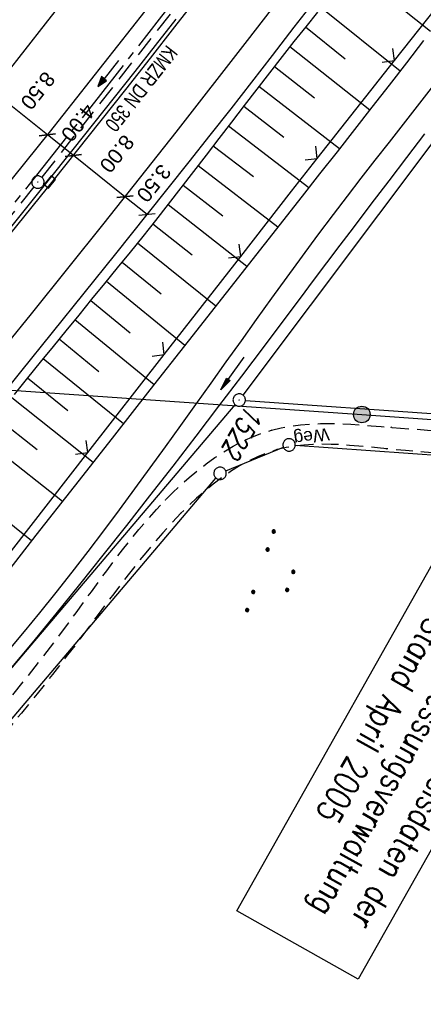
# Model space of a CAD drawing. Extents: x 511324 to 512029, y 473109 to 474055.
# Tile 6 of 29: x 511517 to 511565, y 473168 to 473287. Entities that reach past the tile are written whole.
import ezdxf

# ---------------------------------------------------------------- set-up
doc = ezdxf.new("R2010")
doc.units = 0
doc.header["$LTSCALE"] = 10
doc.header["$MEASUREMENT"] = 0
for name, pattern in [('ACHSE', [5.5, 4, -0.5, 0.5, -0.5]), ('AUSGEZOGEN', [0]), ('LT00', [0]), ('LT11', [0.3, 0.2, -0.1]), ('STRICHLINIE2', [0.375, 0.25, -0.125])]:
    doc.linetypes.add(name, pattern=pattern)
doc.layers.get('0').update_dxf_attribs({"linetype": 'LT00'})
for name, color, linetype in [('-AX-020', 250, 'ACHSE'), ('-Halt-Pfeil', 4, 'LT00'), ('-Haltung', 182, 'STRICHLINIE2'), ('-Haltungsbeschriftung', 182, 'LT00'), ('BEMAßUNG', 255, 'Continuous'), ('DFK_AB_L', 21, 'LT00'), ('DFK_AB_P', 7, 'LT00'), ('DFK_FLUR_NR', 250, 'LT00'), ('DFK_GZPKT', 250, 'LT00'), ('DFK_KATASTER', 250, 'LT00'), ('DFK_NUTZUNG', 250, 'LT00'), ('DFK_STAND', 22, 'LT00'), ('FELDWEG_TEXT', 1, 'Continuous'), ('PFEIL', 140, 'AUSGEZOGEN'), ('STROM_FREILTG', 80, 'STROMFREILEITUNG'), ('STROM_TEXT', 80, 'Continuous'), ('V92_AFBR_BAB', 250, 'LT00'), ('V92_BOESCH', 250, 'LT00'), ('V92_BOSCHUNG', 250, 'LT00'), ('V92_FELDWEG', 250, 'LT11'), ('V92_GRABEN', 250, 'LT00'), ('V92_KA_PRUF', 182, 'LT00'), ('V92_LD_MARK', 250, 'LT00'), ('V92_RINNE', 182, 'LT00'), ('V92_SINKK', 182, 'LT00'), ('V92_ZAUN', 40, 'LT00')]:
    doc.layers.add(name, color=color, linetype=linetype)
doc.styles.add('Arial', font='ARIAL.TTF')
doc.styles.add('Beschrift', font='ARIAL.TTF')
doc.styles.add('Haltungsbeschriftung', font='ARIAL.TTF', dxfattribs={"width": 0.75})
doc.styles.get("Standard").update_dxf_attribs({"font": 'romans.shx'})
doc.styles.add('Strom', font='txt.shx')
doc.styles.add('Versorgungsltg', font='ARIAL.TTF', dxfattribs={"width": 0.8, "height": 2})
doc.linetypes.add('STROMFREILEITUNG', pattern='A,12.7,-5.5,["xx",Strom,S=2.5,R=0,X=-2.6,Y=-0.85],-4.35', length=22.55)

# ---------------------------------------------------------------- blocks, each defined once
blk = doc.blocks.new('SYMB7010')
at = {"color": 0, "linetype": 'ByBlock'}
for points in [[(-0.031408, 0.499213), (-0.093728, 0.49134), (-0.15457, 0.475719), (-0.212975, 0.452595), (-0.268021, 0.422333), (-0.31884, 0.385411), (-0.36463, 0.342411), (-0.40467, 0.29401), (-0.438329, 0.240973), (-0.465074, 0.184136), (-0.484486, 0.124395), (-0.496256, 0.062692), (-0.5002, 0)], [(-0.5002, 0), (-0.496256, -0.062692), (-0.484486, -0.124395), (-0.465075, -0.184136), (-0.438329, -0.240973), (-0.404671, -0.29401), (-0.36463, -0.342411), (-0.31884, -0.385411), (-0.268021, -0.422333), (-0.212975, -0.452595), (-0.154571, -0.475719), (-0.093728, -0.49134), (-0.031408, -0.499213), (0.031408, -0.499213)], [(0.5002, 0), (0.496256, 0.062692), (0.484485, 0.124395), (0.465074, 0.184136), (0.438329, 0.240973), (0.40467, 0.29401), (0.36463, 0.342411), (0.31884, 0.385411), (0.268021, 0.422333), (0.212975, 0.452595), (0.15457, 0.475719), (0.093728, 0.49134), (0.031408, 0.499213), (-0.031408, 0.499213)], [(0.031408, -0.499213), (0.093728, -0.491341), (0.15457, -0.475719), (0.212975, -0.452595), (0.268021, -0.422333), (0.31884, -0.385411), (0.36463, -0.342411), (0.404671, -0.294011), (0.438329, -0.240974), (0.465075, -0.184136), (0.484486, -0.124395), (0.496256, -0.062692), (0.500201, 0)]]:
    blk.add_lwpolyline(points, dxfattribs=at)
blk = doc.blocks.new('SYMB0003')
at = {"color": 0, "linetype": 'ByBlock'}
for p, q in [((-0.015712, 0), (0.010166, 0.012015)), ((0, -0.021257), (-0.015712, 0)), ((0.010166, 0.012015), (0, -0.021257))]:
    blk.add_line(p, q, dxfattribs=at)
for points in [[(-0.031395, 0.499013), (-0.093691, 0.491144), (-0.154509, 0.475528), (-0.21289, 0.452414), (-0.267913, 0.422164), (-0.318712, 0.385257), (-0.364484, 0.342274), (-0.404509, 0.293893), (-0.438154, 0.240877), (-0.464888, 0.184062), (-0.484292, 0.124345), (-0.496058, 0.062667), (-0.5, 0)], [(-0.5, 0), (-0.496058, -0.062667), (-0.484292, -0.124345), (-0.464888, -0.184062), (-0.438154, -0.240877), (-0.404509, -0.293893), (-0.364485, -0.342274), (-0.318712, -0.385257), (-0.267914, -0.422164), (-0.21289, -0.452414), (-0.154509, -0.475529), (-0.093691, -0.491144), (-0.031395, -0.499014), (0.031395, -0.499014)], [(0.5, 0), (0.496057, 0.062667), (0.484292, 0.124345), (0.464888, 0.184062), (0.438153, 0.240877), (0.404509, 0.293893), (0.364484, 0.342274), (0.318712, 0.385257), (0.267913, 0.422164), (0.21289, 0.452414), (0.154509, 0.475528), (0.093691, 0.491144), (0.031395, 0.499013), (-0.031395, 0.499013)], [(0.031395, -0.499014), (0.093691, -0.491144), (0.154509, -0.475529), (0.21289, -0.452414), (0.267914, -0.422164), (0.318712, -0.385257), (0.364485, -0.342274), (0.404509, -0.293893), (0.438154, -0.240877), (0.464889, -0.184062), (0.484292, -0.124345), (0.496058, -0.062667), (0.5, 0)]]:
    blk.add_lwpolyline(points, dxfattribs=at)
blk = doc.blocks.new('SYMB0652')
at = {"color": 0, "linetype": 'ByBlock'}
blk.add_lwpolyline([(-0.15, -0.075), (0.15, -0.075), (0.15, 0.075), (-0.15, 0.075), (-0.15, -0.075)], dxfattribs=at)
blk = doc.blocks.new('SYMB0011')
at = {"color": 0, "linetype": 'ByBlock'}
for p, q in [((0.5, 0), (-0.5, 0)), ((0, 0.5), (0, -0.5))]:
    blk.add_line(p, q, dxfattribs=at)
blk = doc.blocks.new('SYMB0024')
at = {"color": 0, "linetype": 'ByBlock'}
for p, q in [((-0.5, 0.5), (0, 0)), ((0, 0), (0.5, 0.5))]:
    blk.add_line(p, q, dxfattribs=at)
blk = doc.blocks.new('_Oblique')
at = {"color": 0, "linetype": 'ByBlock', "lineweight": -2}
blk.add_line((-0.5, -0.5), (0.5, 0.5), dxfattribs=at)
blk = doc.blocks.new('Pfreil3')
at = {"layer": 'PFEIL'}
blk.add_hatch(color=256, dxfattribs=at).paths.add_polyline_path([(-1.55, 0.27), (-1.55, -0.27), (0, 0)])
for p, q in [((-1.55, 0), (-4.83, 0)), ((-1.55, -0.27), (-1.55, 0.27)), ((-1.55, 0.27), (0, 0)), ((0, 0), (-1.55, -0.27))]:
    blk.add_line(p, q, dxfattribs=at)
blk = doc.blocks.new('SYMB7111')
at = {"color": 0, "linetype": 'ByBlock'}
for p, q in [((-0.13, 0.202919), (-0.13, 0.177081)), ((-0.125, 0.172895), (-0.125, 0.207105)), ((-0.12, 0.209164), (-0.12, 0.170836)), ((-0.115, 0.170204), (-0.115, 0.209796)), ((-0.11, 0.209164), (-0.11, 0.170836)), ((-0.105, 0.172895), (-0.105, 0.207105)), ((-0.1, 0.202919), (-0.1, 0.177081)), ((-0.095, 0.189874), (-0.095, 0.190146)), ((0.1, 0.202919), (0.1, 0.177081)), ((0.105, 0.172895), (0.105, 0.207105)), ((0.11, 0.209164), (0.11, 0.170836)), ((0.115, 0.170204), (0.115, 0.209796)), ((0.12, 0.209164), (0.12, 0.170836)), ((0.125, 0.172895), (0.125, 0.207105)), ((0.13, 0.202919), (0.13, 0.177081)), ((0.135, 0.189874), (0.135, 0.190146)), ((-0.515, -0.177081), (-0.515, -0.202919)), ((-0.51, -0.207105), (-0.51, -0.172895)), ((-0.505, -0.170836), (-0.505, -0.209164)), ((-0.5, -0.209796), (-0.5, -0.170204)), ((-0.495, -0.170836), (-0.495, -0.209164)), ((-0.49, -0.207105), (-0.49, -0.172895)), ((-0.485, -0.177081), (-0.485, -0.202919)), ((-0.48, -0.190126), (-0.48, -0.189854)), ((-0.285, -0.177081), (-0.285, -0.202919)), ((-0.28, -0.207105), (-0.28, -0.172895)), ((-0.275, -0.170836), (-0.275, -0.209164)), ((-0.27, -0.209796), (-0.27, -0.170204)), ((-0.265, -0.170836), (-0.265, -0.209164)), ((-0.26, -0.207105), (-0.26, -0.172895)), ((-0.255, -0.177081), (-0.255, -0.202919)), ((-0.25, -0.190126), (-0.25, -0.189854)), ((0.255, -0.177081), (0.255, -0.202919)), ((0.26, -0.207105), (0.26, -0.172895)), ((0.265, -0.170836), (0.265, -0.209164)), ((0.27, -0.209796), (0.27, -0.170204)), ((0.275, -0.170836), (0.275, -0.209164)), ((0.28, -0.207105), (0.28, -0.172895)), ((0.285, -0.177081), (0.285, -0.202919)), ((0.29, -0.190126), (0.29, -0.189854)), ((0.485, -0.177081), (0.485, -0.202919)), ((0.49, -0.207105), (0.49, -0.172895)), ((0.495, -0.170836), (0.495, -0.209164)), ((0.5, -0.209796), (0.5, -0.170204)), ((0.505, -0.170836), (0.505, -0.209164)), ((0.51, -0.207105), (0.51, -0.172895)), ((0.515, -0.177081), (0.515, -0.202919)), ((0.52, -0.190126), (0.52, -0.189854))]:
    blk.add_line(p, q, dxfattribs=at)
for points in [[(-0.095, 0.19), (-0.096981, 0.198678), (-0.10253, 0.205637), (-0.11055, 0.209499), (-0.11945, 0.209499), (-0.12747, 0.205637), (-0.133019, 0.198678), (-0.135, 0.19), (-0.133019, 0.181322), (-0.12747, 0.174363), (-0.11945, 0.170501), (-0.11055, 0.170501), (-0.10253, 0.174363), (-0.096981, 0.181322), (-0.095, 0.19)], [(0.135, 0.19), (0.133019, 0.198678), (0.12747, 0.205637), (0.11945, 0.209499), (0.11055, 0.209499), (0.10253, 0.205637), (0.096981, 0.198678), (0.095, 0.19), (0.096981, 0.181322), (0.10253, 0.174363), (0.11055, 0.170501), (0.11945, 0.170501), (0.12747, 0.174363), (0.133019, 0.181322), (0.135, 0.19)], [(-0.48, -0.19), (-0.481981, -0.181322), (-0.48753, -0.174363), (-0.49555, -0.170501), (-0.50445, -0.170501), (-0.51247, -0.174363), (-0.518019, -0.181322), (-0.52, -0.19), (-0.518019, -0.198678), (-0.51247, -0.205637), (-0.50445, -0.209499), (-0.49555, -0.209499), (-0.48753, -0.205637), (-0.481981, -0.198678), (-0.48, -0.19)], [(-0.25, -0.19), (-0.251981, -0.181322), (-0.25753, -0.174363), (-0.26555, -0.170501), (-0.27445, -0.170501), (-0.28247, -0.174363), (-0.288019, -0.181322), (-0.29, -0.19), (-0.288019, -0.198678), (-0.28247, -0.205637), (-0.27445, -0.209499), (-0.26555, -0.209499), (-0.25753, -0.205637), (-0.251981, -0.198678), (-0.25, -0.19)], [(0.29, -0.19), (0.288019, -0.181322), (0.28247, -0.174363), (0.27445, -0.170501), (0.26555, -0.170501), (0.25753, -0.174363), (0.251981, -0.181322), (0.25, -0.19), (0.251981, -0.198678), (0.25753, -0.205637), (0.26555, -0.209499), (0.27445, -0.209499), (0.28247, -0.205637), (0.288019, -0.198678), (0.29, -0.19)], [(0.52, -0.19), (0.518019, -0.181322), (0.51247, -0.174363), (0.50445, -0.170501), (0.49555, -0.170501), (0.48753, -0.174363), (0.481981, -0.181322), (0.48, -0.19), (0.481981, -0.198678), (0.48753, -0.205637), (0.49555, -0.209499), (0.50445, -0.209499), (0.51247, -0.205637), (0.518019, -0.198678), (0.52, -0.19)]]:
    blk.add_lwpolyline(points, dxfattribs=at)
blk = doc.blocks.new('SYMB0070')
at = {"color": 0, "linetype": 'ByBlock'}
for p, q in [((-0.5, 0), (0.2, 0)), ((0.5, 0), (0.2, 0.1)), ((0.2, 0.1), (0.2, 0)), ((0.468, 0), (0.21, 0.086)), ((0.21, 0.086), (0.21, -0.086)), ((0.21, -0.086), (0.468, 0)), ((0.22, -0.072), (0.437, 0)), ((0.23, -0.058), (0.405, 0)), ((0.24, -0.045), (0.374, 0)), ((0.342, 0), (0.25, 0.031)), ((0.25, 0.031), (0.25, -0.031)), ((0.25, -0.031), (0.342, 0)), ((0.26, -0.017), (0.31, 0)), ((0.27, -0.003), (0.279, 0))]:
    blk.add_line(p, q, dxfattribs=at)
for points in [[(0.2, 0), (0.2, -0.1), (0.5, 0)], [(0.437, 0), (0.22, 0.072), (0.22, -0.072)], [(0.405, 0), (0.23, 0.058), (0.23, -0.058)], [(0.374, 0), (0.24, 0.045), (0.24, -0.045)], [(0.31, 0), (0.26, 0.017), (0.26, -0.017)], [(0.279, 0), (0.27, 0.003), (0.27, -0.003)]]:
    blk.add_lwpolyline(points, dxfattribs=at)

msp = doc.modelspace()

# ---------------------------------------------------------------- hatches: boundary and pattern name
at = {"layer": 'STROM_TEXT'}
h = msp.add_hatch(color=256, dxfattribs=at)
edge = h.paths.add_edge_path()
edge.add_arc((511557.98, 473239.33), 1, 0, 360)

# ---------------------------------------------------------------- linework, layer by layer
at = {"layer": '-AX-020', "ltscale": 0.2, "flags": 128}
msp.add_lwpolyline([(511886.44, 473994.57), (511883.7, 473984.53), (511880.29, 473972.33), (511876.8, 473960.15), (511873.23, 473947.99), (511869.59, 473935.86), (511865.87, 473923.74), (511862.08, 473911.66), (511858.21, 473899.59), (511854.26, 473887.55), (511850.24, 473875.54), (511846.14, 473863.55), (511841.96, 473851.59), (511837.71, 473839.65), (511833.39, 473827.75), (511828.99, 473815.86), (511824.51, 473804.01), (511819.96, 473792.19), (511815.33, 473780.39), (511810.64, 473768.63), (511805.86, 473756.89), (511801.02, 473745.18), (511796.09, 473733.51), (511791.1, 473721.87), (511786.03, 473710.25), (511780.89, 473698.68), (511775.67, 473687.13), (511770.39, 473675.61), (511765.03, 473664.13), (511759.6, 473652.69), (511754.09, 473641.28), (511748.51, 473629.9), (511742.87, 473618.56), (511737.15, 473607.25), (511731.36, 473595.99), (511725.49, 473584.75), (511719.56, 473573.56), (511713.56, 473562.4), (511707.48, 473551.28), (511701.34, 473540.2), (511695.13, 473529.16), (511688.84, 473518.16), (511682.49, 473507.2), (511676.07, 473496.28), (511669.58, 473485.39), (511663.02, 473474.55), (511656.39, 473463.76), (511649.7, 473453), (511642.94, 473442.29), (511636.1, 473431.62), (511629.21, 473420.99), (511622.24, 473410.41), (511615.21, 473399.87), (511608.11, 473389.37), (511600.95, 473378.92), (511593.72, 473368.52), (511586.42, 473358.16), (511579.06, 473347.85), (511571.64, 473337.58), (511564.15, 473327.36), (511556.59, 473317.19), (511548.97, 473307.07), (511541.29, 473297), (511533.54, 473286.97), (511525.74, 473276.99), (511517.86, 473267.07), (511509.93, 473257.19), (511501.93, 473247.36), (511493.87, 473237.58), (511485.75, 473227.86), (511477.57, 473218.19), (511475.55, 473215.81), (511467.29, 473206.2), (511458.98, 473196.64), (511450.61, 473187.13), (511445.43, 473181.31)], dxfattribs=at)
at = {"layer": '-Haltung'}
for p, q in [((511537.17, 473290.54), (511519.38, 473267.93)), ((511518.44, 473266.76), (511500.74, 473244.87))]:
    msp.add_line(p, q, dxfattribs=at)
at = {"layer": 'BEMAßUNG'}
for p, q in [((511520.05, 473273.04), (511513.45, 473278.31)), ((511523.19, 473270.54), (511520.05, 473273.04)), ((511529.4, 473265.58), (511523.19, 473270.54)), ((511532.08, 473263.45), (511529.4, 473265.58))]:
    msp.add_line(p, q, dxfattribs=at)
at = {"layer": 'DFK_AB_L'}
for p, q in [((511615.23, 473337.01), (511543.64, 473241.67)), ((511492.51, 473181.46), (511542.7, 473240.5))]:
    msp.add_line(p, q, dxfattribs=at)
at = {"layer": 'DFK_KATASTER'}
for p, q in [((511543.94, 473241.02), (511644.65, 473233.88)), ((511641.94, 473229.07), (511549.96, 473235.61)), ((511541.57, 473232.52), (511548.52, 473235.37)), ((511495.54, 473178.86), (511540.39, 473231.66))]:
    msp.add_line(p, q, dxfattribs=at)
at = {"layer": 'DFK_STAND'}
msp.add_lwpolyline([(511585.58, 473220.88), (511557.54, 473171.25), (511542.9, 473179.52), (511570.94, 473229.15)], close=True, dxfattribs=at)
at = {"layer": 'STROM_FREILTG', "ltscale": 0.1}
msp.add_lwpolyline([(511327.39, 473255.76), (511441.6, 473247.4), (511557.98, 473239.33), (511644.26, 473233.18)], dxfattribs=at)
at = {"layer": 'STROM_TEXT'}
msp.add_circle((511557.98, 473239.33), 1, dxfattribs=at)
at = {"layer": 'V92_AFBR_BAB'}
for points in [[(511658.34, 473470.65), (511645.63, 473450.17), (511632.65, 473429.98), (511618.11, 473407.98), (511604.54, 473387.81), (511590.08, 473366.85), (511577.05, 473348.53), (511563.04, 473329.4), (511548.26, 473309.54), (511535.12, 473292.18), (511520.27, 473273.31), (511504.33, 473253.59), (511488.47, 473234.28), (511473.15, 473216.01), (511457.14, 473197.69), (511443.51, 473182.4)], [(511552.42, 473289.44), (511549.8, 473286.02), (511547.17, 473282.61), (511544.68, 473279.39), (511542.17, 473276.19), (511539.66, 473272.99), (511537.13, 473269.79), (511534.6, 473266.61), (511532.06, 473263.42), (511528.27, 473258.68), (511524.46, 473253.94), (511520.64, 473249.2), (511516.81, 473244.48), (511513.54, 473240.46)]]:
    msp.add_lwpolyline(points, dxfattribs=at)
at = {"layer": 'V92_BOESCH'}
for points in [[(511552.64, 473287.84), (511551.21, 473286.06), (511549.79, 473284.27), (511548.37, 473282.48), (511546.83, 473280.51), (511545.3, 473278.54), (511543.77, 473276.56), (511542.25, 473274.57), (511540.73, 473272.58), (511539.21, 473270.6), (511537.69, 473268.61), (511536.16, 473266.64), (511534.63, 473264.66), (511533.08, 473262.7), (511531.56, 473260.79), (511530.02, 473258.89), (511528.48, 473256.99), (511526.94, 473255.1), (511525.39, 473253.21), (511523.83, 473251.32), (511522.28, 473249.43), (511520.74, 473247.54), (511519.19, 473245.64), (511517.66, 473243.74), (511516.06, 473241.75)], [(511565.44, 473284.42), (511563.37, 473281.73), (511561.29, 473279.04), (511559.2, 473276.36), (511557.1, 473273.68), (511555, 473271), (511552.89, 473268.33), (511550.79, 473265.66), (511546.19, 473259.83), (511541.6, 473253.99), (511537.02, 473248.15), (511532.43, 473242.32), (511527.85, 473236.48), (511523.27, 473230.64), (511518.68, 473224.8), (511514.1, 473218.97)]]:
    msp.add_lwpolyline(points, dxfattribs=at)
at = {"layer": 'V92_BOSCHUNG'}
for p, q in [((511556.82, 473293.05), (511566.28, 473285.52)), ((511553.08, 473288.39), (511562.61, 473280.74)), ((511551.19, 473286.04), (511555.98, 473282.21)), ((511549.31, 473283.67), (511558.95, 473276.04)), ((511547.43, 473281.28), (511552.27, 473277.49)), ((511545.57, 473278.89), (511555.28, 473271.37)), ((511543.73, 473276.5), (511548.58, 473272.76)), ((511541.89, 473274.11), (511551.59, 473266.68)), ((511540.07, 473271.72), (511544.9, 473268.02)), ((511538.26, 473269.35), (511547.87, 473261.96)), ((511536.44, 473266.99), (511541.22, 473263.29)), ((511534.61, 473264.65), (511544.13, 473257.2)), ((511532.78, 473262.32), (511537.52, 473258.57)), ((511530.93, 473260.01), (511540.37, 473252.43)), ((511529.06, 473257.7), (511533.78, 473253.87)), ((511527.18, 473255.39), (511536.63, 473247.67)), ((511525.28, 473253.08), (511530.03, 473249.19)), ((511523.38, 473250.77), (511532.92, 473242.94)), ((511521.47, 473248.44), (511526.27, 473244.51)), ((511519.56, 473246.09), (511529.24, 473238.25)), ((511517.66, 473243.74), (511522.53, 473239.82)), ((511515.77, 473241.37), (511525.56, 473233.57)), ((511513.89, 473239), (511518.81, 473235.11)), ((511512.03, 473236.64), (511521.87, 473228.87)), ((511508.33, 473231.95), (511518.15, 473224.13))]:
    msp.add_line(p, q, dxfattribs=at)
at = {"layer": 'V92_FELDWEG', "flags": 128}
for points in [[(511478.12, 473162.85), (511479.66, 473164.57), (511482.4, 473167.64), (511485.14, 473170.7), (511487.89, 473173.76), (511490.63, 473176.82), (511493.39, 473179.88), (511495.28, 473181.97), (511497.17, 473184.06), (511499.07, 473186.16), (511500.96, 473188.26), (511502.84, 473190.36), (511504.72, 473192.47), (511506.59, 473194.58), (511508.44, 473196.7), (511510.28, 473198.84), (511512.11, 473200.98), (511513.92, 473203.14), (511515.7, 473205.31), (511517.46, 473207.5), (511519.2, 473209.7), (511520.91, 473211.92), (511522.59, 473214.16), (511523.51, 473215.43), (511524.44, 473216.7), (511525.36, 473217.97), (511526.28, 473219.24), (511527.21, 473220.5), (511528.16, 473221.76), (511529.12, 473223.01), (511530.1, 473224.25), (511531.1, 473225.47), (511532.14, 473226.68), (511533.21, 473227.87), (511534.31, 473229.03), (511535.24, 473229.96), (511536.19, 473230.86), (511537.17, 473231.73), (511538.18, 473232.57), (511539.21, 473233.38), (511540.27, 473234.13), (511541.35, 473234.84), (511542.45, 473235.5), (511543.58, 473236.09), (511544.73, 473236.61), (511545.91, 473237.07), (511547.1, 473237.44), (511548.25, 473237.72), (511549.41, 473237.94), (511550.59, 473238.09), (511551.78, 473238.18), (511552.99, 473238.23), (511554.2, 473238.24), (511555.42, 473238.21), (511556.64, 473238.15), (511557.87, 473238.08), (511559.1, 473237.98), (511560.33, 473237.88), (511561.55, 473237.78), (511563.75, 473237.61), (511565.92, 473237.45), (511568.09, 473237.3), (511570.25, 473237.16), (511572.4, 473237.02), (511574.55, 473236.89), (511576.69, 473236.76), (511578.83, 473236.63), (511580.97, 473236.49), (511583.12, 473236.34), (511585.91, 473236.14), (511588.71, 473235.93), (511591.52, 473235.7), (511594.32, 473235.47), (511597.13, 473235.23), (511599.94, 473234.98), (511602.76, 473234.74), (511605.57, 473234.49), (511608.38, 473234.25), (511611.2, 473234.02), (511614.66, 473233.74), (511618.12, 473233.48), (511621.59, 473233.23), (511625.05, 473232.98), (511628.51, 473232.74), (511631.97, 473232.5), (511635.43, 473232.27), (511638.89, 473232.04), (511642.95, 473231.77), (511643.44, 473231.74)], [(511641.89, 473228.99), (511638.8, 473229.19), (511635.3, 473229.42), (511631.8, 473229.65), (511628.31, 473229.89), (511624.81, 473230.13), (511621.32, 473230.39), (511617.82, 473230.65), (511614.32, 473230.93), (511610.82, 473231.22), (511608.05, 473231.46), (511605.28, 473231.71), (511602.51, 473231.96), (511599.73, 473232.21), (511596.96, 473232.47), (511594.2, 473232.72), (511591.43, 473232.96), (511588.67, 473233.19), (511585.91, 473233.41), (511583.16, 473233.62), (511580.96, 473233.77), (511578.76, 473233.91), (511576.56, 473234.04), (511574.36, 473234.18), (511572.15, 473234.32), (511569.94, 473234.47), (511567.72, 473234.62), (511565.49, 473234.79), (511563.25, 473234.98), (511560.99, 473235.19), (511559.87, 473235.3), (511558.75, 473235.42), (511557.62, 473235.52), (511556.5, 473235.61), (511555.38, 473235.69), (511554.27, 473235.73), (511553.16, 473235.75), (511552.06, 473235.72), (511550.97, 473235.65), (511549.9, 473235.53), (511548.84, 473235.35), (511547.79, 473235.1), (511546.61, 473234.73), (511545.46, 473234.27), (511544.32, 473233.73), (511543.22, 473233.12), (511542.13, 473232.44), (511541.08, 473231.71), (511540.04, 473230.92), (511539.04, 473230.09), (511538.06, 473229.23), (511537.1, 473228.33), (511536.17, 473227.42), (511535.06, 473226.26), (511533.98, 473225.08), (511532.93, 473223.88), (511531.91, 473222.67), (511530.92, 473221.44), (511529.95, 473220.21), (511528.99, 473218.97), (511528.05, 473217.72), (511527.11, 473216.46), (511526.18, 473215.21), (511525.24, 473213.95), (511524.31, 473212.7), (511522.5, 473210.34), (511520.67, 473207.99), (511518.81, 473205.65), (511516.92, 473203.34), (511515.01, 473201.03), (511513.08, 473198.74), (511511.13, 473196.46), (511509.17, 473194.2), (511507.19, 473191.94), (511505.2, 473189.69), (511503.2, 473187.44), (511501.19, 473185.2), (511499.18, 473182.97), (511497.17, 473180.74), (511495.15, 473178.51), (511491.68, 473174.68), (511488.21, 473170.84), (511484.75, 473167.01), (511481.29, 473163.19), (511480.01, 473161.78)]]:
    msp.add_lwpolyline(points, dxfattribs=at)
at = {"layer": 'V92_GRABEN'}
for points in [[(511515.45, 473210.95), (511517.3, 473213.17), (511519.14, 473215.42), (511521.1, 473217.86), (511523.04, 473220.33), (511524.96, 473222.81), (511526.86, 473225.31), (511528.74, 473227.83), (511530.6, 473230.36), (511532.46, 473232.89), (511534.3, 473235.44), (511536.14, 473237.99), (511537.97, 473240.54), (511539.79, 473243.1), (511541.62, 473245.66), (511543.45, 473248.22), (511545.28, 473250.78), (511547.12, 473253.33), (511548.97, 473255.87), (511550.82, 473258.41), (511552.69, 473260.93), (511554.58, 473263.45), (511556.24, 473265.64), (511557.92, 473267.82), (511559.6, 473269.99), (511561.3, 473272.16), (511562.99, 473274.32), (511564.69, 473276.48), (511566.38, 473278.65)], [(511565.54, 473273.14), (511563.38, 473270.32), (511561.22, 473267.5), (511559.07, 473264.67), (511556.92, 473261.84), (511555.32, 473259.72), (511553.72, 473257.59), (511552.13, 473255.46), (511550.53, 473253.33), (511548.94, 473251.2), (511546.2, 473247.57), (511543.46, 473243.94), (511540.71, 473240.32), (511537.95, 473236.71), (511535.18, 473233.11), (511532.39, 473229.52), (511529.58, 473225.94), (511526.76, 473222.38), (511523.92, 473218.83), (511521.06, 473215.3), (511518.2, 473211.81), (511515.32, 473208.34)]]:
    msp.add_lwpolyline(points, dxfattribs=at)
at = {"layer": 'V92_LD_MARK'}
for points in [[(511436.01, 473186.64), (511440.65, 473191.85), (511445.93, 473197.81), (511451.18, 473203.79), (511456.41, 473209.78), (511461.63, 473215.79), (511466.82, 473221.82), (511471.99, 473227.87), (511477.13, 473233.94), (511482.25, 473240.03), (511489.88, 473249.21), (511497.45, 473258.43), (511504.97, 473267.71), (511512.43, 473277.03), (511519.83, 473286.4), (511527.17, 473295.81)], [(511552.14, 473294.77), (511544.17, 473284.4), (511535.55, 473273.36), (511526.86, 473262.38), (511518.1, 473251.46), (511509.26, 473240.61), (511500.34, 473229.81), (511491.35, 473219.08), (511482.28, 473208.41), (511476.78, 473202.02), (511471.26, 473195.64), (511465.71, 473189.29), (511460.14, 473182.96), (511454.54, 473176.65), (511454.26, 473176.33)]]:
    msp.add_lwpolyline(points, dxfattribs=at)
at = {"layer": 'V92_RINNE'}
for points in [[(511515.54, 473261.02), (511518.23, 473264.35), (511520.91, 473267.69), (511523.58, 473271.03), (511526.56, 473274.77), (511529.53, 473278.52), (511532.49, 473282.28), (511535.43, 473286.05), (511538.36, 473289.83)], [(511535.54, 473286.98), (511533.07, 473283.82), (511530.6, 473280.68), (511528.12, 473277.54), (511525.63, 473274.41), (511523.14, 473271.28), (511519.94, 473267.28), (511516.73, 473263.29), (511513.51, 473259.31)]]:
    msp.add_lwpolyline(points, dxfattribs=at)
at = {"layer": 'V92_ZAUN'}
for p, q in [((511561.91, 473281.98), (511571.21, 473293.75)), ((511552.61, 473270.2), (511561.91, 473281.98)), ((511534.15, 473246.56), (511543.37, 473258.39)), ((511524.93, 473234.73), (511534.15, 473246.56)), ((511515.71, 473222.9), (511524.93, 473234.73))]:
    msp.add_line(p, q, dxfattribs=at)
msp.add_lwpolyline([(511543.37, 473258.39), (511549.48, 473266.24), (511552.61, 473270.2)], dxfattribs=at)

# ---------------------------------------------------------------- block references
at = {"layer": '-Halt-Pfeil', "xscale": 4.000000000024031, "yscale": 4, "zscale": 4, "rotation": 231.7853225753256}
msp.add_blockref('SYMB0070', (511527.38, 473280.43), dxfattribs=at)
at = {"layer": 'BEMAßUNG', "xscale": 1.4, "yscale": 1.4, "zscale": 1.4}
for p, rotation in [((511520.05, 473273.04), 321.4243559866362), ((511520.05, 473273.04), 141.4243559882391), ((511523.19, 473270.54), 141.4243559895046), ((511523.19, 473270.54), 321.4243559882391), ((511529.4, 473265.58), 321.4243559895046), ((511529.4, 473265.58), 141.4243559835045), ((511532.08, 473263.45), 321.4243559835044)]:
    msp.add_blockref('_Oblique', p, dxfattribs=dict(at, rotation=rotation))
at = {"layer": 'DFK_AB_P', "xscale": 1.499999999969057, "yscale": 1.5, "zscale": 1.5, "rotation": 251.2881100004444}
msp.add_blockref('SYMB0003', (511543.19, 473241.07), dxfattribs=at)
at = {"layer": 'DFK_GZPKT', "xscale": 1.499999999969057, "yscale": 1.5, "zscale": 1.5, "rotation": 251.2881100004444}
for p in [(511549.21, 473235.66), (511540.88, 473232.23)]:
    msp.add_blockref('SYMB7010', p, dxfattribs=at)
at = {"layer": 'DFK_NUTZUNG', "xscale": 10, "yscale": 10, "zscale": 10, "rotation": 251.28826}
msp.add_blockref('SYMB7111', (511547.55, 473219.88), dxfattribs=at)
at = {"layer": 'PFEIL', "linetype": 'Continuous', "lineweight": 0, "rotation": 234.0961882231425}
msp.add_blockref('Pfreil3', (511540.97, 473242.31), dxfattribs=at)
at = {"layer": 'V92_FELDWEG', "xscale": 0.09999999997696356, "yscale": 0.09999999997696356, "zscale": 0.1, "rotation": 240.5376025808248}
for p in [(511561.55, 473237.78), (511547.1, 473237.44), (511547.79, 473235.1), (511560.99, 473235.19), (511534.31, 473229.03), (511536.17, 473227.42), (511522.59, 473214.16), (511524.31, 473212.7)]:
    msp.add_blockref('SYMB0011', p, dxfattribs=at)
at = {"layer": 'V92_KA_PRUF', "xscale": 1.500000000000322, "yscale": 1.500000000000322, "zscale": 1.5, "rotation": 240.5376025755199}
msp.add_blockref('SYMB0003', (511518.91, 473267.34), dxfattribs=at)
at = {"layer": 'V92_SINKK', "xscale": 4.499999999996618, "yscale": 4.499999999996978, "zscale": 4.5, "rotation": 231.1111773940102}
msp.add_blockref('SYMB0652', (511520.34, 473267.35), dxfattribs=at)
at = {"layer": 'V92_ZAUN', "yscale": 2.100000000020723, "zscale": 2.1}
for p, xscale, rotation in [((511561.91, 473281.98), 2.099999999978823, 51.7007825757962), ((511552.61, 473270.2), 2.099999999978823, 51.7007825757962), ((511543.37, 473258.39), 2.100000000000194, 52.06822257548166), ((511534.15, 473246.56), 2.100000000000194, 52.06822257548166), ((511524.93, 473234.73), 2.100000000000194, 52.06822257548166)]:
    msp.add_blockref('SYMB0024', p, dxfattribs=dict(at, xscale=xscale, rotation=rotation))

# ---------------------------------------------------------------- texts
at = {"layer": '-Haltungsbeschriftung', "style": 'Haltungsbeschriftung', "width": 0.75}
msp.add_text('KMZR DN 350', height=1.8, rotation=231.7853, dxfattribs=at).set_placement((511534.47, 473283.97))
at = {"layer": 'BEMAßUNG', "char_height": 1.8, "attachment_point": 5, "rotation": 231.4244, "style": 'Arial'}
for s, insert in [('\\A1;8.50', (511518.9, 473278.36)), ('\\A1;4.00', (511523.78, 473274.5)), ('\\A1;8.00', (511528.44, 473270.75)), ('\\A1;3.50', (511532.89, 473267.2))]:
    msp.add_mtext(s, dxfattribs=dict(at, insert=insert))
at = {"layer": 'DFK_FLUR_NR', "oblique": 13.754, "width": 0.75}
msp.add_text('1522', height=2.5, rotation=240.5376, dxfattribs=at).set_placement((511544.13, 473240.69))
at = {"layer": 'DFK_STAND', "insert": (511570.39, 473196.73), "char_height": 3, "width": 55.058, "attachment_point": 2, "rotation": 240.5376, "style": 'Versorgungsltg'}
msp.add_mtext('{\\Fromans|c0;Nutzung der Basisdaten der Bayr. Vermessungsverwaltung\\PStand April 2005}', dxfattribs=at)
at = {"layer": 'FELDWEG_TEXT', "style": 'Beschrift'}
msp.add_text('Weg', height=1.5, rotation=188.7572, dxfattribs=at).set_placement((511553.93, 473237.72))

doc.saveas('drawing.dxf')
